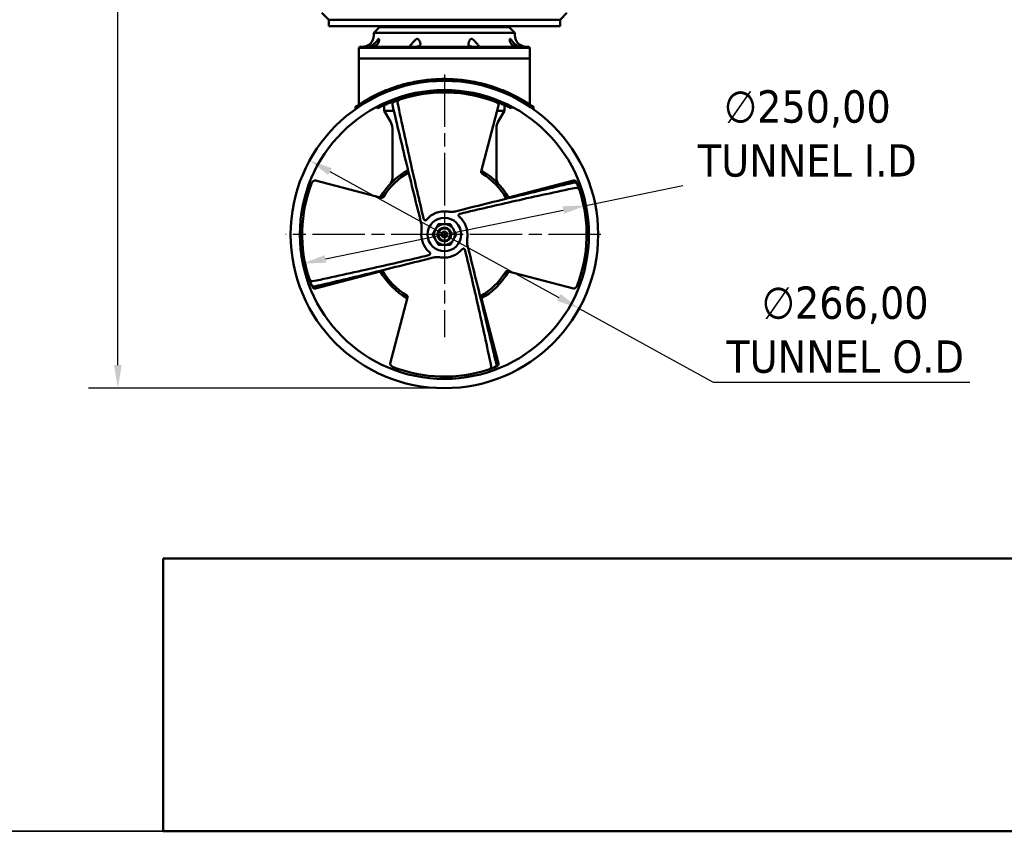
# Model space of a CAD drawing. Header units: millimetres. Extents: x 40 to 4804, y -323 to 2338.
# Tile 13 of 36: x 1432 to 2284, y 40 to 742. Entities that reach past the tile are written whole.
import ezdxf
from ezdxf.enums import TextEntityAlignment as Align

# ---------------------------------------------------------------- set-up
doc = ezdxf.new("R2010")
doc.units = ezdxf.units.MM
doc.header["$LTSCALE"] = 8
doc.linetypes.add('CHAIN', pattern=[0.3543, 0.2362, -0.0295, 0.0591, -0.0295])
for name, color, linetype, lineweight in [('Border (ISO)', 7, 'Continuous', 70), ('Center Mark (ISO)', 7, 'Continuous', 25), ('Dimension (ISO)', 7, 'Continuous', 25), ('Title (ISO)', 7, 'Continuous', 50), ('Visible (ISO)', 7, 'Continuous', 50)]:
    doc.layers.add(name, color=color, linetype=linetype, lineweight=lineweight)
doc.styles.add('Note Text (ISO)', font='tahoma.ttf')
doc.styles.get("Standard").update_dxf_attribs({"font": 'tahoma.ttf'})
doc.dimstyles.new('Default (ISO)', dxfattribs={"dimscale": 8, "dimtxt": 3.5, "dimasz": 2.5, "dimexe": 3.175, "dimexo": 0, "dimgap": 0.762, "dimtad": 1, "dimtoh": 1, "dimrnd": 1e-08, "dimzin": 0, "dimtxsty": 'Note Text (ISO)', "dimcen": 0.09, "dimdle": 10, "dimclrd": 256, "dimclre": 256, "dimclrt": 256, "dimazin": 0, "dimtfac": 1.001486, "dimtmove": 0, "dimatfit": 3, "dimfxl": 1, "dimtolj": 1, "dimtzin": 0, "dimlwd": -1, "dimlwe": -1, "dimarcsym": 0})

# ---------------------------------------------------------------- blocks, each defined once
blk = doc.blocks.new('*D50')
at = {"layer": 'Defpoints', "color": 0, "transparency": 16777216}
for p in [(1516.96, 1475.56), (1879.29, 1475.56), (1799.34, 423.51)]:
    blk.add_point(p, dxfattribs=at)
at = {"layer": 'Dimension (ISO)', "transparency": 16777216}
for p, q in [((1879.29, 1475.56), (1491.56, 1475.56)), ((1516.96, 443.51), (1516.96, 1455.56)), ((1799.34, 423.51), (1491.56, 423.51))]:
    blk.add_line(p, q, dxfattribs=at)
for points in [[(1513.63, 1455.56), (1520.3, 1455.56), (1516.96, 1475.56)], [(1513.63, 443.51), (1520.3, 443.51), (1516.96, 423.51)]]:
    blk.add_solid(points, dxfattribs=at)
at = {"layer": 'Dimension (ISO)', "transparency": 16777216, "insert": (1481.7, 937.96), "char_height": 28, "attachment_point": 1, "rotation": 90, "style": 'Note Text (ISO)'}
blk.add_mtext('\\A1;1052', dxfattribs=at)
blk = doc.blocks.new('*D51')
at = {"layer": 'Defpoints', "color": 0, "transparency": 16777216}
for p in [(1921.78, 581.69), (1676.9, 531.33)]:
    blk.add_point(p, dxfattribs=at)
at = {"layer": 'Dimension (ISO)', "transparency": 16777216}
for p, q in [((1921.78, 581.69), (2005.64, 598.93)), ((1696.49, 535.36), (1902.19, 577.66))]:
    blk.add_line(p, q, dxfattribs=at)
for points in [[(1901.51, 580.92), (1902.86, 574.39), (1921.78, 581.69)], [(1695.82, 538.62), (1697.16, 532.09), (1676.9, 531.33)]]:
    blk.add_solid(points, dxfattribs=at)
at = {"layer": 'Dimension (ISO)', "transparency": 16777216, "insert": (2113.19, 681.31), "char_height": 28, "attachment_point": 2, "style": 'Note Text (ISO)'}
blk.add_mtext('\\A1;\\fTahoma|b0|i0;∅250,00\\P\\fTahoma|b0|i0;TUNNEL I.D', dxfattribs=at)
blk = doc.blocks.new('*D52')
at = {"layer": 'Defpoints', "color": 0, "transparency": 16777216}
for p in [(1682.81, 620.61), (1915.87, 492.41)]:
    blk.add_point(p, dxfattribs=at)
at = {"layer": 'Dimension (ISO)', "transparency": 16777216}
for p, q in [((1700.33, 610.97), (1898.35, 502.05)), ((1915.87, 492.41), (2031.92, 428.57)), ((2031.92, 428.57), (2253.8, 428.57))]:
    blk.add_line(p, q, dxfattribs=at)
for points in [[(1701.94, 613.89), (1698.72, 608.05), (1682.81, 620.61)], [(1899.95, 504.97), (1896.74, 499.13), (1915.87, 492.41)]]:
    blk.add_solid(points, dxfattribs=at)
at = {"layer": 'Dimension (ISO)', "transparency": 16777216, "insert": (2145.91, 511.53), "char_height": 28, "attachment_point": 2, "style": 'Note Text (ISO)'}
blk.add_mtext('\\A1;\\fTahoma|b0|i0;∅266,00\\P\\fTahoma|b0|i0;TUNNEL O.D', dxfattribs=at)
blk = doc.blocks.new('Title Blocks OMS - SALES')
at = {"layer": 'Title (ISO)'}
for p, q in [((291.5, 29.5), (199.5, 29.5)), ((199.5, 29.5), (199.5, 0)), ((199.5, 0), (291.5, 0)), ((268.58, 0), (420, 0)), ((268.58, 0), (420, 0))]:
    blk.add_line(p, q, dxfattribs=at)
at = {"layer": 'Title (ISO)', "lineweight": 30, "flags": 104}
blk.add_attdef('TITLE', text='', height=3, dxfattribs=at).set_placement((293.5, 23.25), align=Align.MIDDLE_LEFT)
blk.add_attdef('REVISION_NUMBER', text='', height=3, dxfattribs=at).set_placement((413.5, 23.25), align=Align.MIDDLE_CENTER)
for tag, height, p in [('CREATION_DATE', 2, (386.5, 11.75)), ('PART_NUMBER', 2.49, (293.5, 11.75)), ('DESIGNER', 2, (406.5, 11.75))]:
    blk.add_attdef(tag, text='', height=height, dxfattribs=at).set_placement(p, align=Align.TOP_LEFT)
blk = doc.blocks.new('Borders OMS Border')
at = {"layer": 'Border (ISO)', "linetype": 'Continuous', "lineweight": 35}
blk.add_line((415, 5), (5, 5), dxfattribs=at)

msp = doc.modelspace()

# ---------------------------------------------------------------- linework, layer by layer
at = {"layer": 'Center Mark (ISO)', "linetype": 'CHAIN', "ltscale": 23.990969}
for p, q in [((1799.339, 695.065), (1799.339, 467.761)), ((1934.568, 556.508), (1662.193, 556.508))]:
    msp.add_line(p, q, dxfattribs=at)
at = {"layer": 'Visible (ISO)'}
for p, q in [((1699.339, 742.408), (1693.339, 748.408)), ((1799.339, 742.408), (1699.339, 742.408)), ((1699.339, 736.908), (1699.339, 742.408)), ((1899.339, 742.408), (1799.339, 742.408)), ((1899.339, 742.408), (1905.339, 748.408)), ((1899.339, 736.908), (1899.339, 742.408)), ((1899.339, 736.908), (1699.339, 736.908)), ((1743.339, 735.908), (1738.339, 730.908)), ((1743.1, 736.358), (1743.003, 736.908)), ((1743.1, 736.358), (1855.578, 736.358)), ((1743.339, 735.908), (1743.339, 736.358)), ((1855.339, 735.908), (1743.339, 735.908)), ((1855.339, 735.908), (1855.339, 736.358)), ((1855.339, 735.908), (1860.339, 730.908)), ((1855.578, 736.358), (1855.674, 736.908)), ((1738.339, 730.908), (1860.339, 730.908)), ((1738.339, 728.908), (1738.339, 730.908)), ((1860.339, 730.908), (1738.339, 730.908)), ((1860.339, 728.908), (1860.339, 730.908)), ((1726.339, 718.908), (1725.339, 717.908)), ((1725.339, 708.908), (1725.339, 717.908)), ((1873.339, 717.908), (1725.339, 717.908)), ((1726.339, 718.908), (1872.339, 718.908)), ((1872.339, 718.908), (1873.339, 717.908)), ((1873.339, 708.908), (1873.339, 717.908)), ((1873.339, 708.908), (1725.339, 708.908)), ((1725.339, 708.908), (1873.339, 708.908)), ((1725.339, 668.941), (1725.339, 708.908)), ((1873.339, 668.941), (1873.339, 708.908)), ((1767.339, 675.687), (1767.339, 675.79)), ((1831.339, 675.687), (1831.339, 675.79)), ((1722.339, 664.952), (1722.339, 666.908)), ((1741.339, 665.541), (1741.339, 667.237)), ((1747.339, 668.417), (1747.339, 663.608)), ((1831.12, 610.903), (1846.094, 668.11)), ((1851.339, 668.417), (1851.339, 663.608)), ((1857.339, 665.541), (1857.339, 667.237)), ((1876.339, 664.952), (1876.339, 666.908)), ((1754.305, 663.608), (1747.339, 663.608)), ((1752.731, 654.268), (1747.339, 663.608)), ((1754.305, 663.608), (1755.61, 663.608)), ((1851.339, 663.608), (1844.915, 663.608)), ((1845.946, 654.268), (1851.339, 663.608)), ((1754.339, 605.242), (1754.339, 648.268)), ((1844.339, 605.242), (1844.339, 648.268)), ((1744.943, 588.289), (1687.737, 603.263)), ((1854.739, 588.552), (1910.941, 603.263)), ((1743.939, 524.464), (1687.737, 509.753)), ((1853.734, 524.727), (1910.941, 509.753)), ((1767.557, 502.113), (1752.584, 444.906)), ((1831.383, 501.108), (1846.094, 444.906))]:
    msp.add_line(p, q, dxfattribs=at)
for radius in [133, 125, 14.5, 6, 5.25, 2.567, 2.067]:
    msp.add_circle((1799.339, 556.508), radius, dxfattribs=at)
for centre, radius, start, end in [((1728.339, 728.908), 10, 270, 0), ((1870.339, 728.908), 10, 180, 270), ((1799.339, 556.508), 123.5, 103.406917, 112.596194), ((1799.339, 556.508), 123.4, 102.978011, 111.403753), ((1799.339, 556.508), 123, 107.842419, 110.106818), ((1799.339, 556.508), 123.4, 68.596247, 77.021989), ((1799.339, 556.508), 123.5, 67.403806, 76.593083), ((1742.339, 648.268), 12, 0, 30), ((1856.339, 648.268), 12, 150, 180), ((1799.339, 556.508), 64, 119.43535, 149.954076), ((1799.339, 556.508), 62, 119.956025, 148.349586), ((1746.339, 605.242), 8, 317.401187, 0), ((1799.339, 556.508), 64, 29.43535, 59.954076), ((1799.339, 556.508), 62, 29.956025, 58.349586), ((1852.339, 605.242), 8, 180, 222.598813), ((1799.339, 556.508), 123, 17.842419, 20.106818), ((1799.339, 556.508), 20, 83.472157, 139.537983), ((1799.339, 556.508), 20, 353.472157, 49.537983), ((1799.339, 556.508), 9, 90, 150), ((1799.339, 556.508), 9, 30, 90), ((1799.339, 556.508), 20, 173.472157, 229.537983), ((1799.339, 556.508), 9, 150, 210), ((1799.339, 556.508), 9, 330, 30), ((1799.339, 556.508), 9, 210, 270), ((1799.339, 556.508), 9, 270, 330), ((1799.339, 556.508), 20, 263.472157, 319.537983), ((1799.339, 556.508), 64, 209.43535, 239.954076), ((1799.339, 556.508), 62, 209.956025, 238.349586), ((1799.339, 556.508), 62, 299.956025, 328.349586), ((1799.339, 556.508), 64, 299.43535, 329.954076), ((1799.339, 556.508), 123, 197.842419, 200.106818), ((1799.339, 556.508), 123, 287.842419, 290.106818)]:
    msp.add_arc(centre, radius, start, end, dxfattribs=at)
for points, knots in [([(1734.205, 718.921), (1734.081, 718.921), (1733.99, 718.922), (1733.874, 718.93), (1733.853, 718.936), (1733.89, 718.967), (1734.009, 719), (1734.431, 719.132), (1734.744, 719.236), (1735.434, 719.522), (1735.781, 719.684), (1736.506, 720.074), (1736.876, 720.297), (1737.742, 720.881), (1738.228, 721.259), (1739.533, 722.403), (1740.244, 723.199), (1741.213, 724.394), (1741.554, 724.857), (1741.962, 725.362), (1742.101, 725.525), (1742.313, 725.71), (1742.394, 725.762), (1742.544, 725.797), (1742.606, 725.777), (1742.716, 725.671), (1742.77, 725.571), (1742.89, 725.045), (1742.884, 724.478), (1742.608, 723.148), (1742.282, 722.326), (1741.4, 721.188), (1741.03, 720.824), (1740.265, 720.256), (1739.899, 720.039), (1739.089, 719.654), (1738.651, 719.496), (1737.661, 719.22), (1737.124, 719.123), (1736.081, 718.99), (1735.595, 718.959), (1734.761, 718.924), (1734.43, 718.921), (1734.205, 718.921)], [-3.6974422, -3.6974422, -3.6974422, -3.6974422, -3.6002365, -3.6002365, -3.4997532, -3.4997532, -3.3338244, -3.3338244, -3.1511645, -3.1511645, -2.9984115, -2.9984115, -2.8456061, -2.8456061, -2.6349195, -2.6349195, -2.2395598, -2.2395598, -1.9368835, -1.9368835, -1.7812454, -1.7812454, -1.6755678, -1.6755678, -1.5650068, -1.5650068, -1.4435406, -1.4435406, -1.1956107, -1.1956107, -0.9052295, -0.9052295, -0.7501469, -0.7501469, -0.6297257, -0.6297257, -0.5011361, -0.5011361, -0.3443108, -0.3443108, -0.1759815, -0.1759815, 0, 0, 0, 0]), ([(1772.36, 718.921), (1771.983, 718.921), (1771.63, 718.923), (1770.969, 718.937), (1770.674, 718.949), (1770.128, 719.002), (1769.906, 719.049), (1769.604, 719.218), (1769.553, 719.349), (1769.625, 719.66), (1769.698, 719.809), (1769.905, 720.142), (1770.035, 720.321), (1770.385, 720.773), (1770.618, 721.054), (1771.339, 721.901), (1771.877, 722.512), (1773.066, 723.828), (1773.682, 724.486), (1774.467, 725.178), (1774.747, 725.4), (1775.199, 725.65), (1775.375, 725.723), (1775.724, 725.794), (1775.887, 725.794), (1776.22, 725.723), (1776.401, 725.644), (1776.847, 725.329), (1777.082, 725.076), (1777.778, 724.158), (1778.243, 723.232), (1778.574, 721.853), (1778.614, 721.397), (1778.517, 720.74), (1778.443, 720.51), (1778.226, 720.12), (1778.091, 719.957), (1777.719, 719.638), (1777.468, 719.495), (1776.77, 719.224), (1776.299, 719.124), (1775.243, 718.99), (1774.669, 718.959), (1773.493, 718.924), (1772.903, 718.921), (1772.36, 718.921)], [-3.5815312, -3.5815312, -3.5815312, -3.5815312, -3.4593582, -3.4593582, -3.3298686, -3.3298686, -3.1709385, -3.1709385, -2.9888785, -2.9888785, -2.8631091, -2.8631091, -2.7425178, -2.7425178, -2.5815766, -2.5815766, -2.2800642, -2.2800642, -1.9296249, -1.9296249, -1.7632662, -1.7632662, -1.6636046, -1.6636046, -1.5684105, -1.5684105, -1.4640237, -1.4640237, -1.3241036, -1.3241036, -0.9994615, -0.9994615, -0.8250514, -0.8250514, -0.7178848, -0.7178848, -0.6224716, -0.6224716, -0.5051443, -0.5051443, -0.3446341, -0.3446341, -0.1765629, -0.1765629, 0, 0, 0, 0]), ([(1826.318, 718.921), (1826.019, 718.921), (1825.707, 718.922), (1825.058, 718.93), (1824.727, 718.936), (1823.864, 718.967), (1823.343, 719), (1822.333, 719.132), (1821.866, 719.236), (1821.149, 719.522), (1820.886, 719.684), (1820.475, 720.074), (1820.332, 720.297), (1820.109, 720.881), (1820.075, 721.259), (1820.168, 722.403), (1820.456, 723.199), (1821.078, 724.394), (1821.395, 724.857), (1821.886, 725.362), (1822.079, 725.525), (1822.435, 725.71), (1822.588, 725.762), (1822.921, 725.797), (1823.089, 725.777), (1823.44, 725.671), (1823.65, 725.571), (1824.421, 725.045), (1824.989, 724.478), (1826.24, 723.148), (1826.968, 722.326), (1827.948, 721.188), (1828.254, 720.824), (1828.692, 720.256), (1828.845, 720.039), (1829.058, 719.654), (1829.109, 719.496), (1829.074, 719.22), (1828.956, 719.123), (1828.518, 718.99), (1828.19, 718.959), (1827.36, 718.924), (1826.86, 718.921), (1826.318, 718.921)], [-3.6974422, -3.6974422, -3.6974422, -3.6974422, -3.6002365, -3.6002365, -3.4997532, -3.4997532, -3.3338244, -3.3338244, -3.1511645, -3.1511645, -2.9984115, -2.9984115, -2.8456061, -2.8456061, -2.6349195, -2.6349195, -2.2395598, -2.2395598, -1.9368835, -1.9368835, -1.7812454, -1.7812454, -1.6755678, -1.6755678, -1.5650068, -1.5650068, -1.4435406, -1.4435406, -1.1956107, -1.1956107, -0.9052295, -0.9052295, -0.7501469, -0.7501469, -0.6297257, -0.6297257, -0.5011361, -0.5011361, -0.3443108, -0.3443108, -0.1759815, -0.1759815, 0, 0, 0, 0]), ([(1864.472, 718.921), (1864.279, 718.921), (1864.008, 718.924), (1863.304, 718.948), (1862.869, 718.971), (1861.929, 719.068), (1861.434, 719.142), (1860.434, 719.369), (1859.945, 719.52), (1859.047, 719.896), (1858.647, 720.112), (1857.826, 720.669), (1857.439, 721.023), (1856.58, 722.037), (1856.226, 722.753), (1855.844, 724.07), (1855.796, 724.636), (1855.833, 725.246), (1855.867, 725.444), (1855.964, 725.67), (1856.013, 725.736), (1856.136, 725.797), (1856.205, 725.79), (1856.369, 725.71), (1856.472, 725.626), (1856.862, 725.206), (1857.186, 724.762), (1858.121, 723.567), (1858.886, 722.659), (1860.316, 721.364), (1860.85, 720.943), (1861.79, 720.302), (1862.188, 720.063), (1862.953, 719.655), (1863.309, 719.493), (1863.986, 719.217), (1864.277, 719.122), (1864.703, 718.99), (1864.814, 718.959), (1864.816, 718.924), (1864.696, 718.921), (1864.472, 718.921)], [-3.5704551, -3.5704551, -3.5704551, -3.5704551, -3.4188094, -3.4188094, -3.252889, -3.252889, -3.0887761, -3.0887761, -2.9224488, -2.9224488, -2.7636532, -2.7636532, -2.5582318, -2.5582318, -2.2107486, -2.2107486, -1.8993148, -1.8993148, -1.7442708, -1.7442708, -1.646353, -1.646353, -1.54917, -1.54917, -1.4420958, -1.4420958, -1.232923, -1.232923, -0.9229515, -0.9229515, -0.7531653, -0.7531653, -0.6255759, -0.6255759, -0.4953855, -0.4953855, -0.3425745, -0.3425745, -0.175345, -0.175345, 0, 0, 0, 0]), ([(1799.339, 691.108), (1794.381, 691.108), (1789.291, 690.828), (1779.237, 689.695), (1774.273, 688.842), (1764.816, 686.696), (1760.314, 685.401), (1752.024, 682.594), (1748.237, 681.084), (1741.529, 678.117), (1738.365, 676.547), (1732.759, 673.531), (1730.316, 672.087), (1726.358, 669.629), (1724.84, 668.618), (1722.83, 667.256), (1722.339, 666.908), (1722.339, 666.908)], [11.928338, 11.928338, 11.928338, 11.928338, 13.4155546, 13.4155546, 14.9027713, 14.9027713, 16.3899879, 16.3899879, 17.8772045, 17.8772045, 19.3720724, 19.3720724, 20.8669403, 20.8669403, 22.3618082, 22.3618082, 23.8566761, 23.8566761, 23.8566761, 23.8566761]), ([(1876.339, 666.908), (1876.339, 666.908), (1875.848, 667.256), (1873.838, 668.618), (1872.319, 669.629), (1868.362, 672.087), (1865.919, 673.531), (1860.313, 676.547), (1857.149, 678.117), (1850.44, 681.084), (1846.653, 682.594), (1838.364, 685.401), (1833.861, 686.696), (1824.404, 688.842), (1819.441, 689.695), (1809.387, 690.828), (1804.296, 691.108), (1799.339, 691.108)], [0, 0, 0, 0, 1.4948679, 1.4948679, 2.9897358, 2.9897358, 4.4846037, 4.4846037, 5.9794716, 5.9794716, 7.4666882, 7.4666882, 8.9539048, 8.9539048, 10.4411214, 10.4411214, 11.928338, 11.928338, 11.928338, 11.928338]), ([(1758.855, 670.535), (1758.849, 670.56), (1758.845, 670.586), (1758.817, 670.781), (1758.827, 670.95), (1758.909, 671.344), (1759.01, 671.582), (1759.388, 672.182), (1759.727, 672.532), (1760.593, 673.16), (1761.112, 673.418), (1761.652, 673.592)], [-0.70739067, -0.70739067, -0.70739067, -0.70739067, -0.69964052, -0.69964052, -0.64898693, -0.64898693, -0.57595284, -0.57595284, -0.46250714, -0.46250714, -0.34166178, -0.34166178, -0.34166178, -0.34166178]), ([(1761.652, 673.592), (1774.762, 677.812), (1788.597, 679.834), (1816.726, 679.092), (1830.568, 676.286), (1843.534, 671.294)], [-10.0837256, -10.0837256, -10.0837256, -10.0837256, -5.2616688, -5.2616688, -0.3870653, -0.3870653, -0.3870653, -0.3870653]), ([(1799.339, 680.008), (1797.129, 680.008), (1794.847, 679.947), (1790.315, 679.699), (1788.065, 679.511), (1783.757, 679.04), (1781.695, 678.756), (1777.885, 678.146), (1776.137, 677.819), (1773.2, 677.219), (1771.886, 676.924), (1770.703, 676.642)], [15.9153447, 15.9153447, 15.9153447, 15.9153447, 16.5784062, 16.5784062, 17.2414676, 17.2414676, 17.9045291, 17.9045291, 18.5675905, 18.5675905, 19.163327, 19.163327, 19.163327, 19.163327]), ([(1827.052, 676.756), (1826.683, 676.841), (1826.293, 676.929), (1824.711, 677.277), (1823.382, 677.552), (1820.551, 678.08), (1818.952, 678.352), (1815.466, 678.862), (1813.58, 679.099), (1809.64, 679.493), (1807.584, 679.65), (1803.442, 679.857), (1801.358, 679.908), (1797.32, 679.908), (1795.235, 679.857), (1791.094, 679.65), (1789.037, 679.493), (1785.098, 679.099), (1783.211, 678.862), (1779.726, 678.352), (1778.127, 678.08), (1775.296, 677.552), (1773.966, 677.277), (1772.385, 676.929), (1771.995, 676.841), (1771.626, 676.756)], [1.6063141, 1.6063141, 1.6063141, 1.6063141, 1.8172264, 1.8172264, 2.4229686, 2.4229686, 3.0286122, 3.0286122, 3.6342558, 3.6342558, 4.2398995, 4.2398995, 4.8455431, 4.8455431, 5.4511867, 5.4511867, 6.0568304, 6.0568304, 6.662474, 6.662474, 7.2681176, 7.2681176, 7.8738598, 7.8738598, 8.084772, 8.084772, 8.084772, 8.084772]), ([(1827.974, 676.642), (1826.792, 676.924), (1825.477, 677.219), (1822.541, 677.819), (1820.793, 678.146), (1816.982, 678.756), (1814.92, 679.04), (1810.612, 679.511), (1808.362, 679.699), (1803.831, 679.947), (1801.549, 680.008), (1799.339, 680.008)], [12.6673625, 12.6673625, 12.6673625, 12.6673625, 13.263099, 13.263099, 13.9261604, 13.9261604, 14.5892219, 14.5892219, 15.2522833, 15.2522833, 15.9153447, 15.9153447, 15.9153447, 15.9153447]), ([(1751.886, 670.528), (1751.678, 670.441), (1751.472, 670.355), (1749.151, 669.374), (1747.308, 668.525), (1744.333, 667.094), (1743.198, 666.513), (1741.7, 665.736), (1741.339, 665.541), (1741.339, 665.541)], [-3.4454895, -3.4454895, -3.4454895, -3.4454895, -3.3386901, -3.3386901, -2.2257934, -2.2257934, -1.1128967, -1.1128967, 0, 0, 0, 0]), ([(1754.305, 671.397), (1753.197, 670.963), (1752.205, 670.555), (1750.012, 669.63), (1748.997, 669.175), (1747.66, 668.568), (1747.339, 668.417), (1747.339, 668.417)], [13.2594895, 13.2594895, 13.2594895, 13.2594895, 13.9009897, 13.9009897, 14.8946384, 14.8946384, 15.8882871, 15.8882871, 15.8882871, 15.8882871]), ([(1757.055, 672.012), (1756.646, 671.862), (1756.254, 671.662), (1755.489, 671.148), (1755.144, 670.829), (1754.723, 670.286), (1754.58, 670.052), (1754.396, 669.581), (1754.353, 669.367), (1754.35, 669.058), (1754.361, 668.951), (1754.385, 668.848)], [-1.24602944, -1.24602944, -1.24602944, -1.24602944, -1.14863813, -1.14863813, -1.03583759, -1.03583759, -0.96594971, -0.96594971, -0.90456389, -0.90456389, -0.87194406, -0.87194406, -0.87194406, -0.87194406]), ([(1779.342, 566.158), (1774.984, 583.369), (1770.711, 600.603), (1762.398, 634.832), (1758.353, 651.832), (1754.385, 668.848)], [-11.661748, -11.661748, -11.661748, -11.661748, -6.3357907, -6.3357907, -1.094375, -1.094375, -1.094375, -1.094375]), ([(1758.855, 670.535), (1762.517, 653.033), (1766.311, 635.559), (1773.843, 602.133), (1777.56, 586.175), (1781.395, 570.245)], [-11.69294, -11.69294, -11.69294, -11.69294, -6.3289388, -6.3289388, -1.4137019, -1.4137019, -1.4137019, -1.4137019]), ([(1843.534, 671.294), (1843.924, 671.144), (1844.296, 670.947), (1845.038, 670.435), (1845.376, 670.113), (1845.786, 669.567), (1845.925, 669.33), (1846.077, 668.916), (1846.119, 668.744), (1846.144, 668.414), (1846.133, 668.259), (1846.094, 668.11)], [-0.4059077, -0.4059077, -0.4059077, -0.4059077, -0.30294435, -0.30294435, -0.17736381, -0.17736381, -0.09794042, -0.09794042, -0.04616234, -0.04616234, 0, 0, 0, 0]), ([(1851.339, 668.417), (1851.339, 668.417), (1851.017, 668.568), (1849.68, 669.175), (1848.665, 669.63), (1846.473, 670.555), (1845.48, 670.963), (1844.372, 671.397)], [0, 0, 0, 0, 0.9936487, 0.9936487, 1.9872974, 1.9872974, 2.6287976, 2.6287976, 2.6287976, 2.6287976]), ([(1857.339, 665.541), (1857.339, 665.541), (1856.977, 665.736), (1855.48, 666.513), (1854.344, 667.094), (1851.369, 668.525), (1849.527, 669.374), (1847.206, 670.355), (1847, 670.441), (1846.792, 670.528)], [17.7880729, 17.7880729, 17.7880729, 17.7880729, 18.9009696, 18.9009696, 20.0138663, 20.0138663, 21.126763, 21.126763, 21.2335624, 21.2335624, 21.2335624, 21.2335624]), ([(1831.872, 609.286), (1831.667, 609.413), (1831.48, 609.572), (1831.231, 609.912), (1831.152, 610.074), (1831.084, 610.356), (1831.072, 610.464), (1831.076, 610.684), (1831.092, 610.795), (1831.12, 610.903)], [0, 0, 0, 0, 0.07240693, 0.07240693, 0.12695844, 0.12695844, 0.1597301, 0.1597301, 0.19343813, 0.19343813, 0.19343813, 0.19343813]), ([(1682.255, 518.821), (1678.035, 531.931), (1676.012, 545.766), (1676.755, 573.896), (1679.561, 587.738), (1684.553, 600.703)], [-10.0837256, -10.0837256, -10.0837256, -10.0837256, -5.2616688, -5.2616688, -0.3870653, -0.3870653, -0.3870653, -0.3870653]), ([(1684.553, 600.703), (1684.703, 601.093), (1684.899, 601.465), (1685.412, 602.208), (1685.733, 602.545), (1686.28, 602.955), (1686.517, 603.094), (1686.931, 603.247), (1687.103, 603.289), (1687.433, 603.313), (1687.588, 603.302), (1687.737, 603.263)], [-0.4059077, -0.4059077, -0.4059077, -0.4059077, -0.30294435, -0.30294435, -0.17736381, -0.17736381, -0.09794042, -0.09794042, -0.04616234, -0.04616234, 0, 0, 0, 0]), ([(1808.988, 576.505), (1826.324, 580.894), (1843.683, 585.197), (1877.913, 593.508), (1894.788, 597.523), (1911.678, 601.461)], [-11.7002267, -11.7002267, -11.7002267, -11.7002267, -6.3356916, -6.3356916, -1.1328584, -1.1328584, -1.1328584, -1.1328584]), ([(1913.365, 596.992), (1895.864, 593.33), (1878.389, 589.536), (1844.964, 582.003), (1829.005, 578.287), (1813.076, 574.451)], [-11.6929375, -11.6929375, -11.6929375, -11.6929375, -6.3289388, -6.3289388, -1.4137019, -1.4137019, -1.4137019, -1.4137019]), ([(1910.941, 603.263), (1911.061, 603.294), (1911.185, 603.307), (1911.513, 603.301), (1911.726, 603.254), (1912.259, 603.043), (1912.577, 602.835), (1913.342, 602.132), (1913.744, 601.559), (1914.074, 600.827), (1914.114, 600.73), (1914.152, 600.633)], [0, 0, 0, 0, 0.03743006, 0.03743006, 0.09962161, 0.09962161, 0.19140512, 0.19140512, 0.33436551, 0.33436551, 0.35604043, 0.35604043, 0.35604043, 0.35604043]), ([(1914.842, 598.792), (1914.693, 599.201), (1914.493, 599.593), (1913.978, 600.358), (1913.66, 600.703), (1913.117, 601.123), (1912.883, 601.267), (1912.412, 601.45), (1912.198, 601.494), (1911.888, 601.497), (1911.782, 601.486), (1911.678, 601.461)], [-1.24602944, -1.24602944, -1.24602944, -1.24602944, -1.14863813, -1.14863813, -1.03583759, -1.03583759, -0.96594971, -0.96594971, -0.90456389, -0.90456389, -0.87194406, -0.87194406, -0.87194406, -0.87194406]), ([(1913.365, 596.992), (1913.391, 596.997), (1913.416, 597.002), (1913.612, 597.03), (1913.78, 597.019), (1914.174, 596.938), (1914.413, 596.837), (1915.013, 596.459), (1915.362, 596.119), (1915.99, 595.253), (1916.249, 594.735), (1916.423, 594.195)], [-0.70739067, -0.70739067, -0.70739067, -0.70739067, -0.69964052, -0.69964052, -0.64898693, -0.64898693, -0.57595284, -0.57595284, -0.46250714, -0.46250714, -0.34166178, -0.34166178, -0.34166178, -0.34166178]), ([(1746.56, 589.042), (1746.434, 588.836), (1746.275, 588.65), (1745.935, 588.4), (1745.772, 588.321), (1745.491, 588.253), (1745.383, 588.242), (1745.162, 588.245), (1745.052, 588.261), (1744.943, 588.289)], [0, 0, 0, 0, 0.07240693, 0.07240693, 0.12695844, 0.12695844, 0.1597301, 0.1597301, 0.19343813, 0.19343813, 0.19343813, 0.19343813]), ([(1916.423, 594.195), (1920.643, 581.085), (1922.665, 567.25), (1921.922, 539.12), (1919.116, 525.278), (1914.125, 512.313)], [-10.0837256, -10.0837256, -10.0837256, -10.0837256, -5.2616688, -5.2616688, -0.3870653, -0.3870653, -0.3870653, -0.3870653]), ([(1801.612, 576.378), (1802.814, 576.241), (1804.202, 576.151), (1806.578, 576.155), (1807.899, 576.229), (1808.988, 576.505)], [0, 0, 0, 0, 0.36280979, 0.36280979, 0.69084048, 0.69084048, 0.69084048, 0.69084048]), ([(1813.076, 574.451), (1812.705, 574.362), (1812.386, 574.229), (1811.972, 573.95), (1811.825, 573.816), (1811.635, 573.537), (1811.578, 573.408), (1811.523, 573.139), (1811.523, 573.008), (1811.574, 572.719), (1811.634, 572.568), (1811.848, 572.187), (1812.053, 571.95), (1812.318, 571.725)], [0, 0, 0, 0, 0.11452335, 0.11452335, 0.18843389, 0.18843389, 0.24227039, 0.24227039, 0.29247689, 0.29247689, 0.35327444, 0.35327444, 0.45760291, 0.45760291, 0.45760291, 0.45760291]), ([(1779.468, 558.782), (1779.606, 559.983), (1779.696, 561.372), (1779.692, 563.748), (1779.618, 565.068), (1779.342, 566.158)], [0, 0, 0, 0, 0.36280979, 0.36280979, 0.69084048, 0.69084048, 0.69084048, 0.69084048]), ([(1781.395, 570.245), (1781.485, 569.874), (1781.618, 569.555), (1781.897, 569.142), (1782.031, 568.994), (1782.31, 568.804), (1782.439, 568.747), (1782.708, 568.692), (1782.839, 568.692), (1783.128, 568.743), (1783.279, 568.803), (1783.66, 569.017), (1783.896, 569.222), (1784.122, 569.487)], [0, 0, 0, 0, 0.11452335, 0.11452335, 0.18843389, 0.18843389, 0.24227039, 0.24227039, 0.29247689, 0.29247689, 0.35327444, 0.35327444, 0.45760291, 0.45760291, 0.45760291, 0.45760291]), ([(1819.209, 554.234), (1819.072, 553.033), (1818.982, 551.644), (1818.985, 549.268), (1819.06, 547.948), (1819.335, 546.858)], [0, 0, 0, 0, 0.36280979, 0.36280979, 0.69084048, 0.69084048, 0.69084048, 0.69084048]), ([(1819.335, 546.858), (1823.693, 529.647), (1827.966, 512.413), (1836.28, 478.184), (1840.324, 461.184), (1844.292, 444.168)], [-11.661748, -11.661748, -11.661748, -11.661748, -6.3357907, -6.3357907, -1.094375, -1.094375, -1.094375, -1.094375]), ([(1685.312, 516.024), (1702.813, 519.686), (1720.288, 523.48), (1753.714, 531.013), (1769.672, 534.729), (1785.601, 538.565)], [-11.6929375, -11.6929375, -11.6929375, -11.6929375, -6.3289388, -6.3289388, -1.4137019, -1.4137019, -1.4137019, -1.4137019]), ([(1789.689, 536.511), (1772.353, 532.122), (1754.994, 527.819), (1720.764, 519.507), (1703.89, 515.493), (1686.999, 511.554)], [-11.7002267, -11.7002267, -11.7002267, -11.7002267, -6.3356916, -6.3356916, -1.1328584, -1.1328584, -1.1328584, -1.1328584]), ([(1785.601, 538.565), (1785.973, 538.654), (1786.292, 538.787), (1786.705, 539.066), (1786.853, 539.2), (1787.042, 539.479), (1787.099, 539.608), (1787.154, 539.877), (1787.154, 540.008), (1787.104, 540.297), (1787.044, 540.448), (1786.83, 540.829), (1786.624, 541.066), (1786.36, 541.291)], [0, 0, 0, 0, 0.11452335, 0.11452335, 0.18843389, 0.18843389, 0.24227039, 0.24227039, 0.29247689, 0.29247689, 0.35327444, 0.35327444, 0.45760291, 0.45760291, 0.45760291, 0.45760291]), ([(1797.065, 536.638), (1795.863, 536.775), (1794.475, 536.865), (1792.099, 536.861), (1790.779, 536.787), (1789.689, 536.511)], [0, 0, 0, 0, 0.36280979, 0.36280979, 0.69084048, 0.69084048, 0.69084048, 0.69084048]), ([(1817.282, 542.771), (1817.193, 543.142), (1817.06, 543.461), (1816.781, 543.874), (1816.646, 544.022), (1816.367, 544.211), (1816.239, 544.269), (1815.97, 544.324), (1815.838, 544.324), (1815.55, 544.273), (1815.399, 544.213), (1815.018, 543.999), (1814.781, 543.794), (1814.555, 543.529)], [0, 0, 0, 0, 0.11452335, 0.11452335, 0.18843389, 0.18843389, 0.24227039, 0.24227039, 0.29247689, 0.29247689, 0.35327444, 0.35327444, 0.45760291, 0.45760291, 0.45760291, 0.45760291]), ([(1839.823, 442.481), (1836.16, 459.983), (1832.366, 477.457), (1824.834, 510.883), (1821.117, 526.841), (1817.282, 542.771)], [-11.69294, -11.69294, -11.69294, -11.69294, -6.3289388, -6.3289388, -1.4137019, -1.4137019, -1.4137019, -1.4137019]), ([(1852.117, 523.974), (1852.244, 524.18), (1852.403, 524.366), (1852.743, 524.616), (1852.905, 524.695), (1853.187, 524.763), (1853.295, 524.774), (1853.515, 524.771), (1853.626, 524.755), (1853.734, 524.727)], [0, 0, 0, 0, 0.07240693, 0.07240693, 0.12695844, 0.12695844, 0.1597301, 0.1597301, 0.19343813, 0.19343813, 0.19343813, 0.19343813]), ([(1685.312, 516.024), (1685.287, 516.019), (1685.261, 516.014), (1685.066, 515.986), (1684.897, 515.997), (1684.503, 516.078), (1684.265, 516.179), (1683.665, 516.557), (1683.315, 516.897), (1682.687, 517.763), (1682.428, 518.281), (1682.255, 518.821)], [-0.70739067, -0.70739067, -0.70739067, -0.70739067, -0.69964052, -0.69964052, -0.64898693, -0.64898693, -0.57595284, -0.57595284, -0.46250714, -0.46250714, -0.34166178, -0.34166178, -0.34166178, -0.34166178]), ([(1683.835, 514.224), (1683.985, 513.815), (1684.185, 513.423), (1684.699, 512.658), (1685.018, 512.313), (1685.56, 511.893), (1685.794, 511.749), (1686.265, 511.566), (1686.48, 511.522), (1686.789, 511.519), (1686.895, 511.53), (1686.999, 511.554)], [-1.24602944, -1.24602944, -1.24602944, -1.24602944, -1.14863813, -1.14863813, -1.03583759, -1.03583759, -0.96594971, -0.96594971, -0.90456389, -0.90456389, -0.87194406, -0.87194406, -0.87194406, -0.87194406]), ([(1687.737, 509.753), (1687.616, 509.722), (1687.493, 509.709), (1687.165, 509.715), (1686.952, 509.762), (1686.419, 509.973), (1686.1, 510.181), (1685.336, 510.884), (1684.934, 511.457), (1684.604, 512.189), (1684.563, 512.286), (1684.526, 512.383)], [0, 0, 0, 0, 0.03743006, 0.03743006, 0.09962161, 0.09962161, 0.19140512, 0.19140512, 0.33436551, 0.33436551, 0.35604043, 0.35604043, 0.35604043, 0.35604043]), ([(1914.125, 512.313), (1913.974, 511.923), (1913.778, 511.551), (1913.266, 510.808), (1912.944, 510.471), (1912.397, 510.061), (1912.161, 509.922), (1911.747, 509.769), (1911.574, 509.727), (1911.244, 509.703), (1911.089, 509.714), (1910.941, 509.753)], [-0.4059077, -0.4059077, -0.4059077, -0.4059077, -0.30294435, -0.30294435, -0.17736381, -0.17736381, -0.09794042, -0.09794042, -0.04616234, -0.04616234, 0, 0, 0, 0]), ([(1766.805, 503.73), (1767.011, 503.603), (1767.197, 503.444), (1767.446, 503.104), (1767.525, 502.942), (1767.593, 502.66), (1767.605, 502.552), (1767.602, 502.332), (1767.586, 502.221), (1767.557, 502.113)], [0, 0, 0, 0, 0.07240693, 0.07240693, 0.12695844, 0.12695844, 0.1597301, 0.1597301, 0.19343813, 0.19343813, 0.19343813, 0.19343813]), ([(1755.144, 441.722), (1754.754, 441.872), (1754.382, 442.069), (1753.639, 442.581), (1753.301, 442.903), (1752.892, 443.449), (1752.753, 443.686), (1752.6, 444.1), (1752.558, 444.272), (1752.533, 444.602), (1752.545, 444.757), (1752.584, 444.906)], [-0.4059077, -0.4059077, -0.4059077, -0.4059077, -0.30294435, -0.30294435, -0.17736381, -0.17736381, -0.09794042, -0.09794042, -0.04616234, -0.04616234, 0, 0, 0, 0]), ([(1841.623, 441.004), (1842.031, 441.154), (1842.424, 441.354), (1843.189, 441.868), (1843.534, 442.187), (1843.954, 442.73), (1844.097, 442.964), (1844.281, 443.435), (1844.325, 443.649), (1844.327, 443.958), (1844.316, 444.065), (1844.292, 444.168)], [-1.24602944, -1.24602944, -1.24602944, -1.24602944, -1.14863813, -1.14863813, -1.03583759, -1.03583759, -0.96594971, -0.96594971, -0.90456389, -0.90456389, -0.87194406, -0.87194406, -0.87194406, -0.87194406]), ([(1846.094, 444.906), (1846.125, 444.785), (1846.138, 444.662), (1846.131, 444.334), (1846.085, 444.121), (1845.874, 443.588), (1845.666, 443.27), (1844.963, 442.505), (1844.39, 442.103), (1843.658, 441.773), (1843.561, 441.733), (1843.464, 441.695)], [0, 0, 0, 0, 0.03743006, 0.03743006, 0.09962161, 0.09962161, 0.19140512, 0.19140512, 0.33436551, 0.33436551, 0.35604043, 0.35604043, 0.35604043, 0.35604043]), ([(1837.026, 439.424), (1823.916, 435.204), (1810.081, 433.181), (1781.951, 433.924), (1768.109, 436.73), (1755.144, 441.722)], [-10.0837256, -10.0837256, -10.0837256, -10.0837256, -5.2616688, -5.2616688, -0.3870653, -0.3870653, -0.3870653, -0.3870653]), ([(1839.823, 442.481), (1839.828, 442.456), (1839.833, 442.43), (1839.861, 442.235), (1839.85, 442.066), (1839.768, 441.672), (1839.667, 441.434), (1839.29, 440.834), (1838.95, 440.484), (1838.084, 439.856), (1837.566, 439.598), (1837.026, 439.424)], [-0.70739067, -0.70739067, -0.70739067, -0.70739067, -0.69964052, -0.69964052, -0.64898693, -0.64898693, -0.57595284, -0.57595284, -0.46250714, -0.46250714, -0.34166178, -0.34166178, -0.34166178, -0.34166178])]:
    msp.add_open_spline(points, degree=3, knots=knots, dxfattribs=at)
for points in [[(1914.152, 600.633), (1914.387, 600.021), (1914.617, 599.407), (1914.842, 598.792)], [(1684.526, 512.383), (1684.291, 512.995), (1684.061, 513.609), (1683.835, 514.224)], [(1843.464, 441.695), (1842.852, 441.46), (1842.238, 441.23), (1841.623, 441.004)]]:
    msp.add_open_spline(points, degree=3, dxfattribs=at)
for points in [[(1791.544, 561.008), (1792.75, 563.096), (1794.143, 565.508)], [(1794.143, 565.508), (1796.927, 565.508), (1799.339, 565.508)], [(1799.339, 565.508), (1801.75, 565.508), (1804.535, 565.508)], [(1804.535, 565.508), (1805.927, 563.096), (1807.133, 561.008)], [(1788.946, 556.508), (1790.339, 558.92), (1791.544, 561.008)], [(1791.544, 552.008), (1790.339, 554.096), (1788.946, 556.508)], [(1807.133, 561.008), (1808.339, 558.92), (1809.731, 556.508)], [(1809.731, 556.508), (1808.339, 554.096), (1807.133, 552.008)], [(1794.143, 547.508), (1792.75, 549.92), (1791.544, 552.008)], [(1799.339, 547.508), (1796.927, 547.508), (1794.143, 547.508)], [(1804.535, 547.508), (1801.75, 547.508), (1799.339, 547.508)], [(1807.133, 552.008), (1805.927, 549.92), (1804.535, 547.508)]]:
    msp.add_rational_spline(points, [1, 1.0379548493, 1], degree=2, dxfattribs=at)

# ---------------------------------------------------------------- block references
at = {"xscale": 8, "yscale": 8, "zscale": 8}
for name, p in [('Borders OMS Border', (0, 0)), ('Title Blocks OMS - SALES', (-40, 40))]:
    msp.add_blockref(name, p, dxfattribs=at)

# ---------------------------------------------------------------- dimensions: what is measured, and where the dimension line sits
at = {"layer": 'Dimension (ISO)'}
dim = msp.add_linear_dim(base=(1516.963, 1475.558), p1=(1799.339, 423.508), p2=(1879.288, 1475.558), angle=90, dimstyle='Default (ISO)', override={"dimgap": 0.762, "dimtoh": 0, "dimdec": 0, "dimtol": 0, "dimlim": 0, "dimtp": 0, "dimtm": 0, "dimtdec": 2, "dimtofl": 0, "dimatfit": 1}, dxfattribs=at)
dim.commit()
dim.dimension.update_dxf_attribs({"geometry": '*D50', "text_midpoint": (1516.963, 977.033), "dimtype": 160})
for p1, p2, text, picture, middle in [((1676.901, 531.328), (1921.776, 581.688), '\\fTahoma|b0|i0;<>\\P\\fTahoma|b0|i0;TUNNEL I.D', '*D51', (2113.186, 598.935)), ((1682.805, 620.609), (1915.872, 492.407), '\\fTahoma|b0|i0;<>\\P\\fTahoma|b0|i0;TUNNEL O.D', '*D52', (2145.91, 428.571))]:
    dim = msp.add_diameter_dim_2p(p1=p1, p2=p2, text=text, dimstyle='Default (ISO)', override={"dimgap": 0.762, "dimtih": 1, "dimdec": 2, "dimlfac": 1, "dimtol": 0, "dimlim": 0, "dimtp": 0, "dimtm": 0, "dimtdec": 2, "dimatfit": 2, "dimtvp": -0.25}, dxfattribs=at)
    dim.commit()
    dim.dimension.update_dxf_attribs({"geometry": picture, "text_midpoint": middle, "dimtype": 163})

doc.saveas('drawing.dxf')
